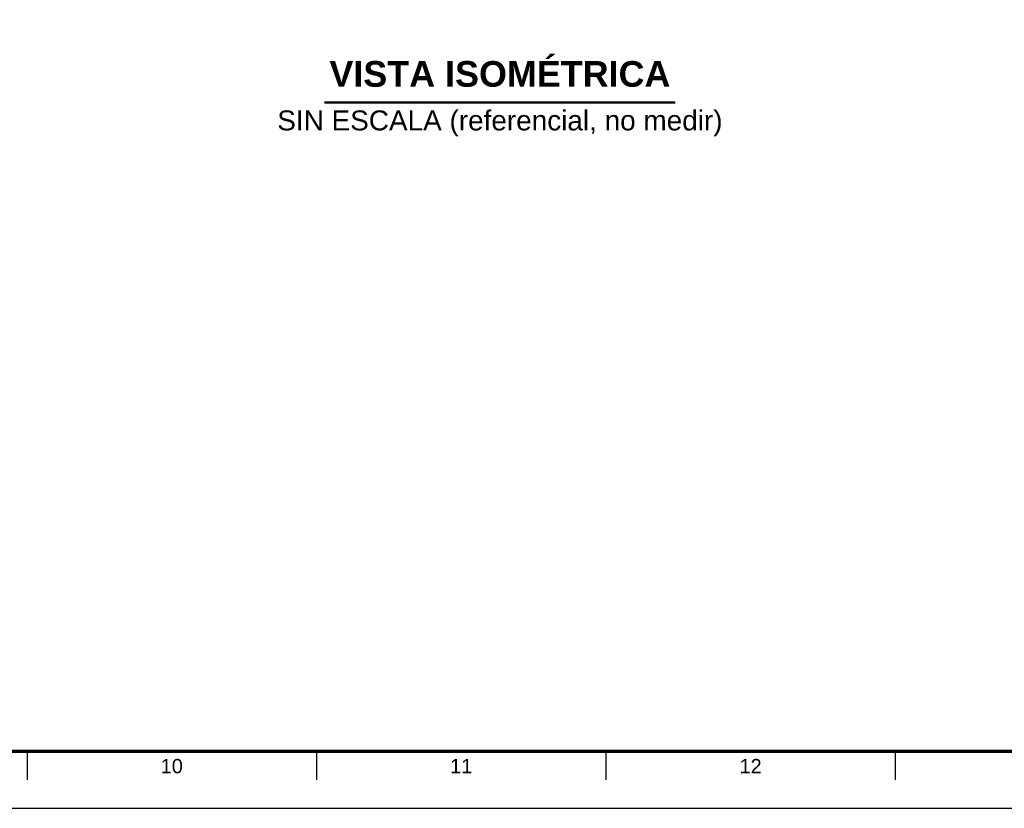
# Model space of a CAD drawing. Header units: millimetres. Extents: x 0 to 841, y 0 to 594.
# Tile 7 of 23: x 475 to 647, y 0 to 138. Entities that reach past the tile are written whole.
import ezdxf
from ezdxf.enums import TextEntityAlignment as Align

# ---------------------------------------------------------------- set-up
doc = ezdxf.new("R2010")
doc.units = ezdxf.units.MM
for name, color, linetype, lineweight in [('FINA', 7, 'CONTINUOUS', 25), ('MARCO', 7, 'CONTINUOUS', 70), ('TXT', 7, 'CONTINUOUS', 25), ('VIS', 7, 'CONTINUOUS', 50)]:
    doc.layers.add(name, color=color, linetype=linetype, lineweight=lineweight)
doc.styles.add('STD', font='LiberationSans-Regular.ttf')
doc.styles.add('STDB', font='LiberationSans-Bold.ttf')

msp = doc.modelspace()

# ---------------------------------------------------------------- linework, layer by layer
at = {"layer": 'FINA'}
for p, q in [((476.19, 10), (476.19, 5)), ((526.88, 10), (526.88, 5)), ((577.56, 10), (577.56, 5)), ((628.25, 10), (628.25, 5))]:
    msp.add_line(p, q, dxfattribs=at)
msp.add_lwpolyline([(0, 0), (841, 0), (841, 594), (0, 594)], close=True, dxfattribs=at)
at = {"layer": 'MARCO'}
msp.add_lwpolyline([(20, 10), (831, 10), (831, 584), (20, 584)], close=True, dxfattribs=at)
at = {"layer": 'VIS'}
msp.add_line((528.29, 123.68), (589.71, 123.68), dxfattribs=at)

# ---------------------------------------------------------------- texts
at = {"layer": 'TXT', "style": 'STDB'}
msp.add_text('VISTA ISOMÉTRICA', height=4.5, dxfattribs=at).set_placement((559, 125.08), align=Align.BOTTOM_CENTER)
at = {"layer": 'TXT', "style": 'STD'}
msp.add_text('SIN ESCALA (referencial, no medir)', height=3.5, dxfattribs=at).set_placement((559, 122.28), align=Align.TOP_CENTER)
for s, p in [('10', (501.53, 7.4)), ('11', (552.22, 7.4)), ('12', (602.91, 7.4))]:
    msp.add_text(s, height=2.5, dxfattribs=at).set_placement(p, align=Align.MIDDLE_CENTER)

doc.saveas('drawing.dxf')
